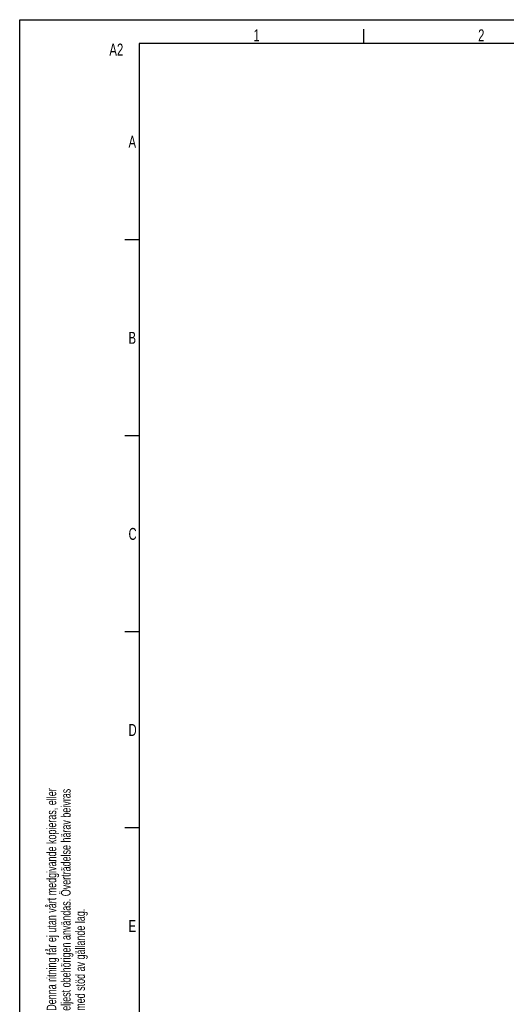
# Model space of a CAD drawing. Extents: x 0 to 594, y 0 to 420.
# Tile 2 of 11: x 0 to 102, y 214 to 420. Entities that reach past the tile are written whole.
import ezdxf

# ---------------------------------------------------------------- set-up
doc = ezdxf.new("R2010")
doc.units = 0
doc.header["$LTSCALE"] = 32.67
doc.layers.add('PR4000-125_DXF_FORMAT', color=7, linetype='CONTINUOUS')
doc.styles.get("Standard").update_dxf_attribs({"font": 'txt', "width": 0.7})
doc.styles.add('TEXTSTYLE_2', font='txt', dxfattribs={"width": 0.7})

# ---------------------------------------------------------------- blocks, each defined once
blk = doc.blocks.new('SQS_LAGTEXT_BL0', base_point=(6.83, 146.28))
at = {"layer": 'PR4000-125_DXF_FORMAT', "color": 2, "linetype": 'CONTINUOUS', "style": 'TEXTSTYLE_2', "width": 0.7}
for s, p in [('Denna ritning får ej utan vårt medgivande kopieras, eller', (7.65, 212.77)), ('eljest obehörigen användas. Överträdelse härav beivras', (10.65, 212.77)), ('med stöd av gällande lag.', (13.65, 212.77))]:
    blk.add_text(s, height=2, rotation=90, dxfattribs=at).set_placement(p)

msp = doc.modelspace()

# ---------------------------------------------------------------- linework, layer by layer
at = {"layer": 'PR4000-125_DXF_FORMAT', "color": 7, "linetype": 'CONTINUOUS'}
for p, q in [((0, 0), (0, 420)), ((0, 420), (594, 420)), ((72, 415), (72, 418)), ((25, 415), (25, 5)), ((589, 415), (25, 415)), ((25, 374), (22, 374)), ((25, 333), (22, 333)), ((25, 292), (22, 292)), ((25, 251), (22, 251))]:
    msp.add_line(p, q, dxfattribs=at)

# ---------------------------------------------------------------- block references
at = {"layer": 'PR4000-125_DXF_FORMAT', "color": 2, "linetype": 'CONTINUOUS'}
msp.add_blockref('SQS_LAGTEXT_BL0', (6.83, 146.28), dxfattribs=at)

# ---------------------------------------------------------------- texts
at = {"layer": 'PR4000-125_DXF_FORMAT', "color": 2, "linetype": 'CONTINUOUS', "attachment_point": 1}
for s, insert, char_height, width in [('1', (48.89, 417.98), 2.5, 2.1429), ('2', (95.89, 417.98), 2.5, 2.9464), ('A2', (18.75, 415.01), 2.55, 6.2839), ('A', (22.77, 395.73), 2.5, 3.2143), ('B', (22.77, 354.73), 2.5, 2.9464), ('C', (22.77, 313.73), 2.5, 3.125), ('D', (22.77, 272.73), 2.5, 3.3929), ('E', (22.77, 231.73), 2.5, 2.6786)]:
    msp.add_mtext(s, dxfattribs=dict(at, insert=insert, char_height=char_height, width=width))

doc.saveas('drawing.dxf')
